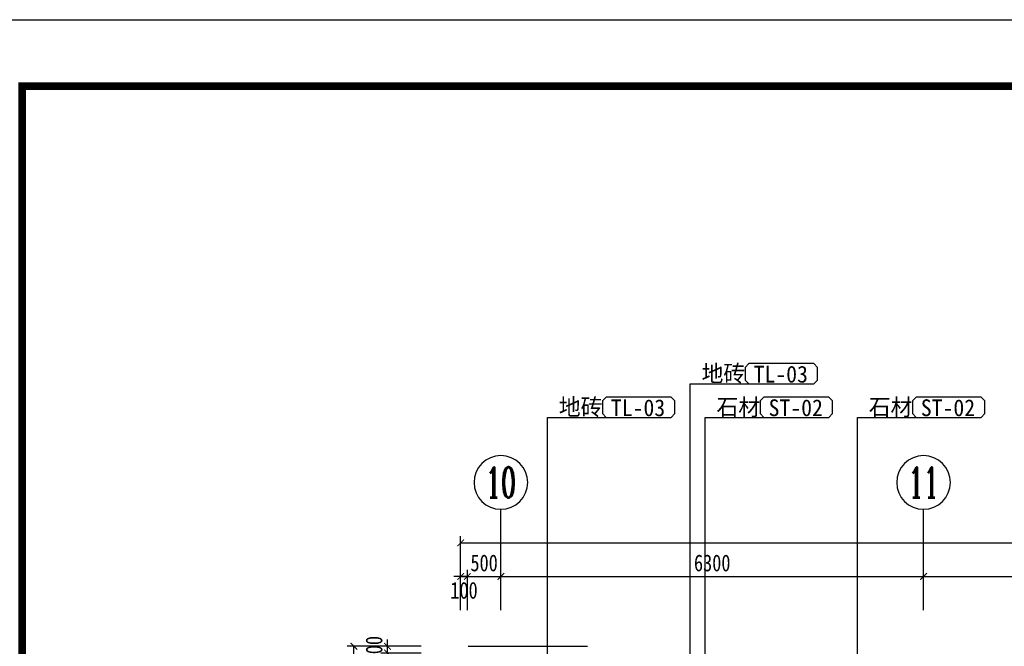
# Model space of a CAD drawing. Header units: millimetres. Extents: x -539149 to -534375, y 505028 to 505469.
# Tile 101 of 135: x -535563 to -535416, y 505365 to 505459. Entities that reach past the tile are written whole.
import ezdxf
from ezdxf.enums import TextEntityAlignment as Align

# ---------------------------------------------------------------- set-up
doc = ezdxf.new("R2010")
doc.units = ezdxf.units.MM
doc.header["$LTSCALE"] = 10
doc.layers.get('Defpoints').update_dxf_attribs({"color": 8})
for name, color, linetype in [('A-建筑-原墙体', 2, 'Continuous'), ('A-建筑-拆墙', 251, 'Continuous'), ('A-建筑-窗户', 4, 'Continuous'), ('A-建筑-轴号', 3, 'Continuous'), ('A2图框$0$E-图框', 100, 'Continuous'), ('AXIS_TEXT', 50, 'Continuous'), ('B-平面-尺寸', 8, 'Continuous'), ('E--图例', 3, 'Continuous'), ('E-文本', 7, 'Continuous'), ('F-文本', 61, 'Continuous')]:
    doc.layers.add(name, color=color, linetype=linetype)
doc.layers.add('A-批量打印图层', color=251, linetype='Continuous', plot=False)
doc.layers.add('A2图框$0$图框外线', color=1, linetype='Continuous', plot=False)
doc.styles.add('-宋体', font='txt', dxfattribs={"width": 0.8})
doc.styles.add('_TCH_AXIS', font='COMPLEX', dxfattribs={"bigfont": 'GBCBIG'})
doc.styles.add('CCD_DIM', font='txt', dxfattribs={"width": 0.8})
doc.styles.add('COMPLEX', font='COMPLEX')
doc.styles.add('TXT', font='gbenor.shx', dxfattribs={"width": 0.7})
doc.dimstyles.new('1', dxfattribs={"dimscale": 0, "dimtxt": 2.5, "dimasz": 1.5, "dimexe": 1, "dimexo": 0, "dimgap": 0.3, "dimtad": 1, "dimdec": 0, "dimzin": 0, "dimdsep": 46, "dimtxsty": 'Standard', "dimblk": 'ARCHTICK', "dimcen": 0.09, "dimclrd": 8, "dimclre": 8, "dimclrt": 4, "dimadec": 0, "dimazin": 0, "dimtfac": 1, "dimtdec": 0, "dimtix": 1, "dimtofl": 0, "dimtmove": 2, "dimatfit": 3, "dimldrblk": 'DOTSMALL', "dimfxl": 5, "dimfxlon": 1, "dimtolj": 1, "dimtzin": 0, "dimarcsym": 0})
doc.dimstyles.new('1-1', dxfattribs={"dimscale": 0, "dimtxt": 2.5, "dimasz": 1, "dimexe": 1, "dimexo": 1, "dimgap": 0.75, "dimtad": 1, "dimdec": 0, "dimrnd": 0.004999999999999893, "dimzin": 0, "dimdsep": 46, "dimtxsty": 'CCD_DIM', "dimblk": 'ARCHTICK', "dimcen": 0.13, "dimclrd": 44, "dimclre": 44, "dimclrt": 50, "dimadec": 0, "dimazin": 0, "dimtfac": 1, "dimtdec": 0, "dimtix": 1, "dimtmove": 2, "dimatfit": 3, "dimldrblk": 'HBA_Leader_Dot', "dimfxl": 5, "dimfxlon": 1, "dimtvp": 1, "dimtolj": 1, "dimtzin": 0, "dimarcsym": 0})

# ---------------------------------------------------------------- blocks, each defined once
blk = doc.blocks.new('_ArchTick')
at = {"color": 0, "linetype": 'ByBlock', "const_width": 0.15}
blk.add_lwpolyline([(-0.5, -0.5), (0.5, 0.5)], dxfattribs=at)
blk = doc.blocks.new('*D424')
at = {"layer": 'B-平面-尺寸', "color": 44, "lineweight": -2, "ltscale": 0.01, "transparency": 16777216}
for p, q in [((-535497.2732111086, 505370.5986509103), (-535497.2732111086, 505376.5986509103)), ((-535496.2732111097, 505370.5986509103), (-535496.2732111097, 505376.5986509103)), ((-535497.2732111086, 505375.5986509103), (-535498.2732111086, 505375.5986509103)), ((-535497.2732111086, 505375.5986509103), (-535496.2732111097, 505375.5986509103)), ((-535496.2732111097, 505375.5986509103), (-535495.2732111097, 505375.5986509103))]:
    blk.add_line(p, q, dxfattribs=at)
at = {"layer": 'Defpoints', "color": 0, "ltscale": 0.01, "transparency": 16777216}
for p in [(-535496.2732111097, 505375.5986509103), (-535497.2732111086, 505365.5985742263), (-535496.2732111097, 505365.5985742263)]:
    blk.add_point(p, dxfattribs=at)
at = {"layer": 'B-平面-尺寸', "color": 44, "lineweight": -2, "ltscale": 0.01, "transparency": 16777216}
blk.add_blockref('_ArchTick', (-535497.2732111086, 505375.5986509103), dxfattribs=at)
at = {"layer": 'B-平面-尺寸', "color": 44, "lineweight": -2, "ltscale": 0.01, "transparency": 16777216, "rotation": 180}
blk.add_blockref('_ArchTick', (-535496.2732111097, 505375.5986509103), dxfattribs=at)
at = {"layer": 'B-平面-尺寸', "color": 50, "ltscale": 0.01, "transparency": 16777216, "insert": (-535496.7732111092, 505373.5166421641), "char_height": 2.499999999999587, "attachment_point": 5, "style": 'CCD_DIM'}
blk.add_mtext('\\A1;100', dxfattribs=at)
blk = doc.blocks.new('HBA_Leader_Dot')
at = {"color": 0, "linetype": 'ByBlock'}
blk.add_line((-5, 0), (-10, 0), dxfattribs=at)
at = {"color": 0, "linetype": 'ByBlock', "const_width": 5}
blk.add_lwpolyline([(-2.5, 0, 1), (2.5, 0, 1)], format="xyb", close=True, dxfattribs=at)
blk = doc.blocks.new('*D425')
at = {"layer": 'B-平面-尺寸', "color": 44, "lineweight": -2, "ltscale": 0.01, "transparency": 16777216}
for p, q in [((-535496.2732111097, 505370.5986509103), (-535496.2732111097, 505376.5986509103)), ((-535491.2732111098, 505370.5986509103), (-535491.2732111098, 505376.5986509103)), ((-535496.2732111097, 505375.5986509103), (-535497.2732111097, 505375.5986509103)), ((-535496.2732111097, 505375.5986509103), (-535491.2732111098, 505375.5986509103)), ((-535491.2732111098, 505375.5986509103), (-535490.2732111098, 505375.5986509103))]:
    blk.add_line(p, q, dxfattribs=at)
at = {"layer": 'Defpoints', "color": 0, "ltscale": 0.01, "transparency": 16777216}
for p in [(-535491.2732111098, 505375.5986509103), (-535496.2732111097, 505365.5985742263), (-535491.2732111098, 505365.5985742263)]:
    blk.add_point(p, dxfattribs=at)
at = {"layer": 'B-平面-尺寸', "color": 44, "lineweight": -2, "ltscale": 0.01, "transparency": 16777216}
blk.add_blockref('_ArchTick', (-535496.2732111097, 505375.5986509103), dxfattribs=at)
at = {"layer": 'B-平面-尺寸', "color": 44, "lineweight": -2, "ltscale": 0.01, "transparency": 16777216, "rotation": 180}
blk.add_blockref('_ArchTick', (-535491.2732111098, 505375.5986509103), dxfattribs=at)
at = {"layer": 'B-平面-尺寸', "color": 50, "ltscale": 0.01, "transparency": 16777216, "insert": (-535493.7732111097, 505377.5986509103), "char_height": 2.499999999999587, "attachment_point": 5, "style": 'CCD_DIM'}
blk.add_mtext('\\A1;500', dxfattribs=at)
blk = doc.blocks.new('*D445')
at = {"layer": 'B-平面-尺寸', "color": 44, "lineweight": -2, "ltscale": 0.01, "transparency": 16777216}
for p, q in [((-535508.1732111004, 505365.1987272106), (-535508.1732111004, 505366.1987272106)), ((-535503.1732111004, 505365.1987272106), (-535509.1732111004, 505365.1987272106)), ((-535503.1732111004, 505364.1987272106), (-535509.1732111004, 505364.1987272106)), ((-535508.1732111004, 505364.1987272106), (-535508.1732111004, 505365.1987272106)), ((-535508.1732111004, 505364.1987272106), (-535508.1732111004, 505363.1987272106))]:
    blk.add_line(p, q, dxfattribs=at)
at = {"layer": 'Defpoints', "color": 0, "ltscale": 0.01, "transparency": 16777216}
for p in [(-535508.1732111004, 505365.1987272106), (-535498.1732111, 505365.1987272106), (-535498.1732111, 505364.1987272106)]:
    blk.add_point(p, dxfattribs=at)
at = {"layer": 'B-平面-尺寸', "color": 44, "lineweight": -2, "ltscale": 0.01, "transparency": 16777216}
for p, rotation in [((-535508.1732111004, 505365.1987272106), 270), ((-535508.1732111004, 505364.1987272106), 90)]:
    blk.add_blockref('_ArchTick', p, dxfattribs=dict(at, rotation=rotation))
at = {"layer": 'B-平面-尺寸', "color": 50, "ltscale": 0.01, "transparency": 16777216, "insert": (-535510.1732111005, 505364.6987272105), "char_height": 2.499999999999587, "attachment_point": 5, "rotation": 90, "style": 'CCD_DIM'}
blk.add_mtext('\\A1;100', dxfattribs=at)
blk = doc.blocks.new('_AXISO')
blk.add_circle((0, 0), 0.5)
at = {"layer": 'AXIS_TEXT', "style": 'COMPLEX', "width": 1.041666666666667}
blk.add_attdef('A', text='', height=0.56, dxfattribs=at).set_placement((-0.25, -0.28), (0.25, -0.28), align=Align.FIT)
blk = doc.blocks.new('A2图框')
at = {"layer": 'A2图框$0$E-图框', "color": 4, "const_width": 1.131313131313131}
blk.add_lwpolyline([(-363.4031259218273, 295.2979469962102), (209.3847528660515, 295.2979469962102), (209.3847528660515, -104.9040732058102), (-363.4031259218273, -104.9040732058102)], close=True, dxfattribs=at)
at = {"layer": 'A2图框$0$图框外线', "color": 1}
blk.add_lwpolyline([(-374.7162572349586, 305.1969368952), (219.2837427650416, 305.1969368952), (219.2837427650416, -114.8030631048), (-374.7162572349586, -114.8030631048)], close=True, dxfattribs=at)
blk.add_lwpolyline([(-374.7162572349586, 305.1969368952), (219.2837427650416, 305.1969368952), (219.2837427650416, -114.8030631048), (-374.7162572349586, -114.8030631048)], close=True, dxfattribs=at)
blk.add_lwpolyline([(-374.7162572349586, 305.1969368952), (219.2837427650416, 305.1969368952), (219.2837427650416, -114.8030631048), (-374.7162572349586, -114.8030631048)], close=True, dxfattribs=at)
blk = doc.blocks.new('_DOTSMALL')
at = {"color": 0, "linetype": 'ByBlock', "const_width": 0.5}
blk.add_lwpolyline([(-0.0625, 0, 1), (0.0625, 0, 1)], format="xyb", close=True, dxfattribs=at)
blk = doc.blocks.new('材料编号1')
at = {"layer": 'E--图例', "color": 3}
blk.add_lwpolyline([(8.715155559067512, -1.898066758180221), (8.715155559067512, -0.6366033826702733), (8.345887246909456, -0.2673350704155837), (1.889200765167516, -0.2673350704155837), (1.519932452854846, -0.6366033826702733), (1.519932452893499, -1.898066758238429), (1.889200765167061, -2.267335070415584), (8.345887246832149, -2.26733507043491)], close=True, dxfattribs=at)
at = {"layer": 'E-文本', "style": 'TXT', "width": 0.7}
blk.add_attdef('编号', (1.608281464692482, -2.295733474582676), '', height=2, dxfattribs=at)

msp = doc.modelspace()

# ---------------------------------------------------------------- linework, layer by layer
at = {"layer": 'A-建筑-原墙体', "ltscale": 0.01}
msp.add_line((-535496.173211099, 505365.1987272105, 0.06894340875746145), (-535478.3732111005, 505365.1987272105, 0.06894340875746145), dxfattribs=at)
at = {"layer": 'A-建筑-轴号', "ltscale": 0.01}
for p, q in [((-535491.2732111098, 505370.5986509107, 0.06894340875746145), (-535491.2732111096, 505385.5986509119, 0.06894340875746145)), ((-535428.2732111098, 505370.5986509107, 0.06894340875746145), (-535428.2732111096, 505385.5986509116, 0.06894340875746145))]:
    msp.add_line(p, q, dxfattribs=at)
at = {"layer": 'A-批量打印图层'}
msp.add_lwpolyline([(-535573.9614833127, 505458.5096570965), (-534979.9614833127, 505458.5096570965), (-534979.9614833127, 505038.5096570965), (-535573.9614833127, 505038.5096570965)], close=True, dxfattribs=at)

# ---------------------------------------------------------------- block references
at = {"layer": 'A-建筑-窗户', "ltscale": 0.5}
msp.add_blockref('A2图框', (-535199.2452260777, 505153.3127202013), dxfattribs=at)
at = {"layer": 'A-建筑-轴号', "ltscale": 0.01}
ref = msp.add_blockref('_AXISO', (-535491.2732111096, 505389.5986509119, 0.06894340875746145), dxfattribs=dict(at, xscale=-8, yscale=8, zscale=8, rotation=180))
ref.add_attrib('A', '10', dxfattribs={"layer": 'AXIS_TEXT', "height": 4.525483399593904, "style": '_TCH_AXIS', "width": 0.7241379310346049}).set_placement((-535493.5359528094, 505387.3359092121, 0.06894340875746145), (-535489.0104694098, 505387.3359092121, 0.06894340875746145), align=Align.FIT)
ref = msp.add_blockref('_AXISO', (-535428.2732111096, 505389.5986509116, 0.06894340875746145), dxfattribs=dict(at, xscale=-8, yscale=8, zscale=8, rotation=180))
ref.add_attrib('A', '11', dxfattribs={"layer": 'AXIS_TEXT', "height": 4.525483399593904, "style": '_TCH_AXIS', "width": 0.8750000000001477}).set_placement((-535430.5359528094, 505387.3359092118, 0.06894340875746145), (-535426.0104694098, 505387.3359092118, 0.06894340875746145), align=Align.FIT)
at = {"layer": 'F-文本', "color": 43}
ref = msp.add_blockref('材料编号1', (-535441.7829078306, 505403.8926354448), dxfattribs=dict(at, xscale=1.5, yscale=1.5, zscale=1.5, rotation=180))
ref.add_attrib('编号', 'TL-03', (-535453.5989504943, 505404.4701384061), dxfattribs={"color": 7, "height": 2.5, "style": '-宋体', "width": 0.9515624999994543})
ref = msp.add_blockref('材料编号1', (-535463.0605143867, 505398.8926354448), dxfattribs=dict(at, xscale=1.5, yscale=1.5, zscale=1.5, rotation=180))
ref.add_attrib('编号', 'TL-03', (-535474.8765570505, 505399.4701384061), dxfattribs={"color": 7, "height": 2.5, "style": '-宋体', "width": 0.9515624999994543})
ref = msp.add_blockref('材料编号1', (-535439.5525805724, 505398.8926354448), dxfattribs=dict(at, xscale=1.5, yscale=1.5, zscale=1.5, rotation=180))
ref.add_attrib('编号', 'ST-02', (-535451.3686232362, 505399.4701384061), dxfattribs={"color": 7, "height": 2.5, "style": '-宋体', "width": 0.9515624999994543})
ref = msp.add_blockref('材料编号1', (-535416.8599617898, 505398.8926354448), dxfattribs=dict(at, xscale=1.5, yscale=1.5, zscale=1.5, rotation=180))
ref.add_attrib('编号', 'ST-02', (-535428.6760044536, 505399.4701384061), dxfattribs={"color": 7, "height": 2.5, "style": '-宋体', "width": 0.9515624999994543})

# ---------------------------------------------------------------- texts
at = {"layer": 'E-文本', "char_height": 2.5, "width": 67.27353787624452, "attachment_point": 9, "style": '-宋体'}
for s, insert in [('{\\W1; 地砖}', (-535454.8556411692, 505404.2936380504)), ('{\\W1; 地砖}', (-535476.1332477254, 505399.2936380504)), ('{\\W1;石材}', (-535452.6253139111, 505399.2936380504)), ('{\\W1;石材}', (-535429.9326951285, 505399.2936380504))]:
    msp.add_mtext(s, dxfattribs=dict(at, insert=insert))

# ---------------------------------------------------------------- dimensions: what is measured, and where the dimension line sits
at = {"layer": 'B-平面-尺寸', "ltscale": 0.01}
msp.add_linear_dim(base=(-535138.2732111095, 505380.5986509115, 0.06894340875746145), p1=(-535497.2732111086, 505370.1987272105, 0.06894340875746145), p2=(-535138.2732111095, 505370.1987272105, 0.06894340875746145), dimstyle='1-1', override={"dimscale": 0.9999999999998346, "dimlfac": 100}, dxfattribs=at).render()
for p1, p2, distance, picture, middle in [((-535496.2732111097, 505365.5985742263, 0.06894340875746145), (-535491.2732111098, 505365.5985742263, 0.06894340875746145), 10.000076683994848, '*D425', (-535493.7732111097, 505377.5986509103, 0.06894340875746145)), ((-535498.1732111, 505364.1987272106, 0.06894340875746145), (-535498.1732111, 505365.1987272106, 0.06894340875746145), 10.000000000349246, '*D445', (-535510.1732111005, 505364.6987272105, 0.06894340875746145))]:
    dim = msp.add_aligned_dim(p1=p1, p2=p2, distance=distance, dimstyle='1-1', override={"dimscale": 0.9999999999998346, "dimlfac": 100}, dxfattribs=at)
    dim.commit()
    dim.dimension.update_dxf_attribs({"geometry": picture, "text_midpoint": middle})
for p1, p2, distance in [((-535491.2732111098, 505365.5985742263, 0.06894340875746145), (-535428.2732111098, 505365.5985742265, 0.06894340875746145), 10.00007668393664), ((-535428.2732111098, 505365.5985742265, 0.06894340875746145), (-535341.2732111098, 505365.5985742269, 0.06894340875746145), 10.000076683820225), ((-535498.1732111, 505220.6987272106, 0.06894340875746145), (-535498.1732111, 505365.1987272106, 0.06894340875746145), 15.000000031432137)]:
    msp.add_aligned_dim(p1=p1, p2=p2, distance=distance, dimstyle='1-1', override={"dimscale": 0.9999999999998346, "dimlfac": 100}, dxfattribs=at).render()
dim = msp.add_linear_dim(base=(-535496.2732111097, 505375.5986509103, 0.06894340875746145), p1=(-535497.2732111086, 505365.5985742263, 0.06894340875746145), p2=(-535496.2732111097, 505365.5985742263, 0.06894340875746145), angle=0, dimstyle='1-1', override={"dimscale": 0.9999999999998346, "dimlfac": 100}, dxfattribs=at)
dim.commit()
dim.dimension.update_dxf_attribs({"geometry": '*D424', "text_midpoint": (-535496.7732111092, 505373.5166421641, 0.06894340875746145), "dimtype": 161})

# ---------------------------------------------------------------- leaders
at = {"layer": 'A-建筑-拆墙'}
for points in [[(-535463.0585075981, 505353.7967671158), (-535463.0585075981, 505404.2936380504), (-535454.301738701, 505404.2936380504)], [(-535484.3361141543, 505353.3036438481), (-535484.3361141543, 505399.2936380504), (-535475.5793452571, 505399.2936380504)], [(-535460.82818034, 505349.4931707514), (-535460.82818034, 505399.2936380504), (-535452.0714114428, 505399.2936380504)], [(-535438.1355615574, 505348.5092843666), (-535438.1355615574, 505399.2936380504), (-535429.3787926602, 505399.2936380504)]]:
    msp.add_leader(points, dimstyle='1', override={"dimscale": 0.1171617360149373, "dimasz": 2, "dimtad": 0}, dxfattribs=at)

doc.saveas('drawing.dxf')
